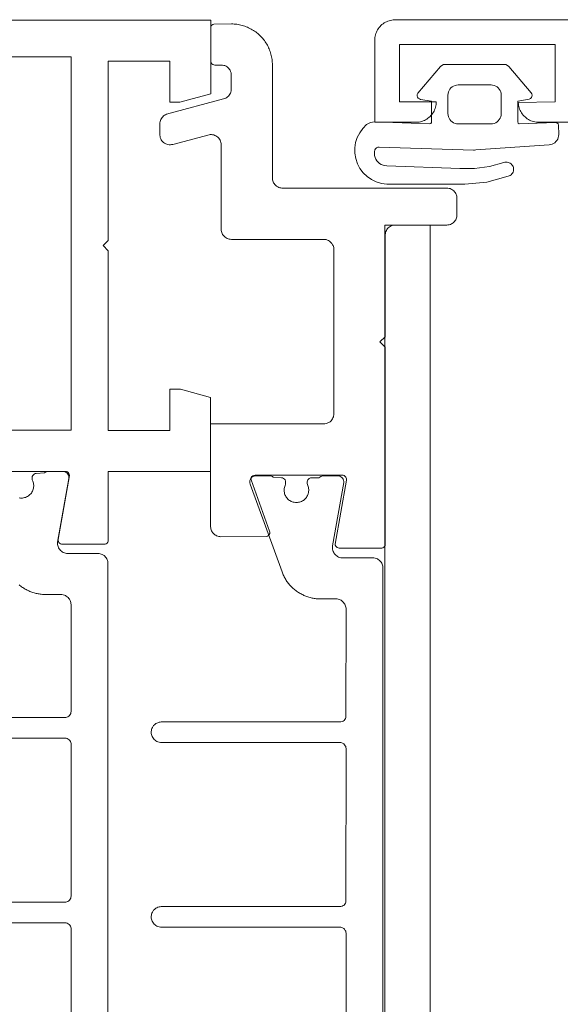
# Paper-space layout 'AD-02 DETAL MONTAŻU DRZWI' of a CAD drawing. Header units: millimetres. Extents: x 0 to 594, y 0 to 550.
# Tile 31 of 99: x 124 to 129, y 216 to 226. Entities that reach past the tile are written whole.
import ezdxf
from ezdxf.xclip import XClip

# ---------------------------------------------------------------- set-up
doc = ezdxf.new("R2010")
doc.units = ezdxf.units.MM
doc.header["$MEASUREMENT"] = 0
doc.header["$XCLIPFRAME"] = 0
doc.layers.add('A_stolarka_Nr_pióra__1', color=7, linetype='Continuous', lineweight=20)
doc.layers.add('A_stolarka_Nr_pióra__2', color=8, linetype='Continuous', lineweight=13)

# ---------------------------------------------------------------- blocks, each defined once
blk = doc.blocks.new('Rysunek_2_2', base_point=(-46914.5838, -27095.2))
at = {"layer": 'A_stolarka_Nr_pióra__1', "color": 7, "linetype": 'Continuous', "lineweight": 20, "ltscale": 0.2, "flags": 128}
for points in [[(123.4655, 221.254), (124.3247, 221.2549), (124.3351, 221.2535), (124.3447, 221.2496), (124.3529, 221.2433), (124.3593, 221.2351), (124.3633, 221.2256), (124.3648, 221.2153), (124.2554, 220.5912), (124.2549, 220.5808), (124.2572, 220.5707), (124.2619, 220.5615), (124.2689, 220.5538), (124.2776, 220.5482), (124.2874, 220.5449), (124.7038, 220.5443), (124.7144, 220.5457), (124.7242, 220.5498), (124.7325, 220.5564), (124.7389, 220.565), (124.7427, 220.575), (124.7428, 221.2548), (125.7419, 221.2547), (125.742, 221.9762), (125.4491, 222.0547), (125.3428, 222.0547), (125.3428, 221.6547), (124.7428, 221.6547), (124.7429, 223.4056), (124.6929, 223.4556), (124.7429, 223.5056), (124.743, 225.2547), (125.343, 225.2547), (125.343, 224.8547), (125.443, 224.8547), (125.743, 224.9351), (125.743, 225.6542), (114.543, 225.655)], [(123.4655, 221.254), (124.3247, 221.2549), (124.3351, 221.2535), (124.3447, 221.2496), (124.3529, 221.2433), (124.3593, 221.2351), (124.3633, 221.2256), (124.3648, 221.2153), (124.2554, 220.5912), (124.2549, 220.5808), (124.2572, 220.5707), (124.2619, 220.5615), (124.2689, 220.5538), (124.2776, 220.5482), (124.2874, 220.5449), (124.7038, 220.5443), (124.7144, 220.5457), (124.7242, 220.5498), (124.7325, 220.5564), (124.7389, 220.565), (124.7427, 220.575), (124.7428, 221.2548), (125.7419, 221.2547), (125.742, 221.9762), (125.4491, 222.0547), (125.3428, 222.0547), (125.3428, 221.6547), (124.7428, 221.6547), (124.7429, 223.4056), (124.6929, 223.4556), (124.7429, 223.5056), (124.743, 225.2547), (125.343, 225.2547), (125.343, 224.8547), (125.443, 224.8547), (125.743, 224.9351), (125.743, 225.6542), (114.543, 225.655)], [(129.3427, 224.6579), (128.9429, 224.6579), (128.9295, 224.6583), (128.9162, 224.6596), (128.9031, 224.6619), (128.89, 224.665), (128.8773, 224.6689), (128.8648, 224.6737), (128.8527, 224.6793), (128.8409, 224.6858), (128.8296, 224.693), (128.8189, 224.7009), (128.8087, 224.7095), (128.7991, 224.7188), (128.7902, 224.7287), (128.7819, 224.7392), (128.7742, 224.7502), (128.7675, 224.7617), (128.7615, 224.7737), (128.7562, 224.786), (128.7518, 224.7986), (128.7483, 224.8115), (128.7456, 224.8246), (128.7439, 224.8378), (128.743, 224.8512), (129.1027, 224.8579), (129.1027, 225.4178), (127.5827, 225.4178), (127.5827, 224.8579), (127.9427, 224.8579), (127.9422, 224.8445), (127.9409, 224.8312), (127.9387, 224.818), (127.9356, 224.805), (127.9317, 224.7922), (127.9268, 224.7798), (127.9212, 224.7676), (127.9148, 224.7559), (127.9075, 224.7447), (127.8996, 224.7339), (127.891, 224.7237), (127.8818, 224.7141), (127.8718, 224.7051), (127.8614, 224.6968), (127.8503, 224.6893), (127.8388, 224.6825), (127.8269, 224.6764), (127.8146, 224.6712), (127.802, 224.6668), (127.7891, 224.6633), (127.776, 224.6606), (127.7627, 224.6589), (127.7493, 224.658), (127.3427, 224.6579), (127.3427, 225.4573), (127.3432, 225.4706), (127.3445, 225.4839), (127.3467, 225.4971), (127.3498, 225.5101), (127.3537, 225.5229), (127.3585, 225.5354), (127.3642, 225.5475), (127.3706, 225.5592), (127.3778, 225.5705), (127.3858, 225.5812), (127.3944, 225.5914), (127.4036, 225.6011), (127.4136, 225.61), (127.4241, 225.6183), (127.4351, 225.6259), (127.4466, 225.6327), (127.4585, 225.6387), (127.4708, 225.6439), (127.4834, 225.6483), (127.4963, 225.6518), (127.5094, 225.6545), (127.5227, 225.6563), (127.536, 225.6572), (140.5412, 225.6581)], [(129.3427, 224.6579), (128.9429, 224.6579), (128.9295, 224.6583), (128.9162, 224.6596), (128.9031, 224.6619), (128.89, 224.665), (128.8773, 224.6689), (128.8648, 224.6737), (128.8527, 224.6793), (128.8409, 224.6858), (128.8296, 224.693), (128.8189, 224.7009), (128.8087, 224.7095), (128.7991, 224.7188), (128.7902, 224.7287), (128.7819, 224.7392), (128.7742, 224.7502), (128.7675, 224.7617), (128.7615, 224.7737), (128.7562, 224.786), (128.7518, 224.7986), (128.7483, 224.8115), (128.7456, 224.8246), (128.7439, 224.8378), (128.743, 224.8512), (129.1027, 224.8579), (129.1027, 225.4178), (127.5827, 225.4178), (127.5827, 224.8579), (127.9427, 224.8579), (127.9422, 224.8445), (127.9409, 224.8312), (127.9387, 224.818), (127.9356, 224.805), (127.9317, 224.7922), (127.9268, 224.7798), (127.9212, 224.7676), (127.9148, 224.7559), (127.9075, 224.7447), (127.8996, 224.7339), (127.891, 224.7237), (127.8818, 224.7141), (127.8718, 224.7051), (127.8614, 224.6968), (127.8503, 224.6893), (127.8388, 224.6825), (127.8269, 224.6764), (127.8146, 224.6712), (127.802, 224.6668), (127.7891, 224.6633), (127.776, 224.6606), (127.7627, 224.6589), (127.7493, 224.658), (127.3427, 224.6579), (127.3427, 225.4573), (127.3432, 225.4706), (127.3445, 225.4839), (127.3467, 225.4971), (127.3498, 225.5101), (127.3537, 225.5229), (127.3585, 225.5354), (127.3642, 225.5475), (127.3706, 225.5592), (127.3778, 225.5705), (127.3858, 225.5812), (127.3944, 225.5914), (127.4036, 225.6011), (127.4136, 225.61), (127.4241, 225.6183), (127.4351, 225.6259), (127.4466, 225.6327), (127.4585, 225.6387), (127.4708, 225.6439), (127.4834, 225.6483), (127.4963, 225.6518), (127.5094, 225.6545), (127.5227, 225.6563), (127.536, 225.6572), (140.5412, 225.6581)], [(124.7409, 215.3547), (124.7409, 220.3547), (124.7405, 220.3647), (124.7389, 220.3746), (124.7365, 220.3843), (124.733, 220.3937), (124.7286, 220.4027), (124.7234, 220.4113), (124.7173, 220.4192), (124.7105, 220.4266), (124.7029, 220.4332), (124.6919, 220.4407), (124.683, 220.4454), (124.6738, 220.4491), (124.6641, 220.452), (124.6542, 220.4538), (124.6409, 220.4547), (124.3487, 220.4547), (124.3375, 220.4553), (124.3265, 220.4572), (124.3158, 220.4602), (124.3055, 220.4644), (124.2957, 220.4698), (124.2867, 220.4762), (124.2783, 220.4836), (124.2708, 220.4918), (124.2644, 220.5009), (124.2589, 220.5106), (124.2545, 220.5208), (124.2514, 220.5315), (124.2493, 220.5425), (124.2487, 220.5536), (124.2492, 220.5647), (124.3581, 221.1843), (124.359, 221.1954), (124.3578, 221.2064), (124.3547, 221.2171), (124.3495, 221.227), (124.3427, 221.2357), (124.3344, 221.2431), (124.3248, 221.2488), (124.3144, 221.2527), (124.3034, 221.2545), (124.1617, 221.2547), (124.151, 221.2537), (124.1407, 221.2509), (124.131, 221.2462), (124.1223, 221.24), (124.0419, 221.2347), (124.0314, 221.2333), (124.0215, 221.2291), (124.0132, 221.2225), (124.0069, 221.2139), (124.0031, 221.204), (124.0019, 221.1823), (124.0032, 221.1724), (124.0077, 221.1607), (124.0113, 221.1511), (124.014, 221.1412), (124.0158, 221.1311), (124.0167, 221.1209), (124.0168, 221.1107), (124.016, 221.1005), (124.0145, 221.0904), (124.0119, 221.0804), (124.0086, 221.0707), (124.0044, 221.0614), (123.9994, 221.0524), (123.9938, 221.0439), (123.9874, 221.0359), (123.9804, 221.0284), (123.9727, 221.0216), (123.9645, 221.0155), (123.9558, 221.0101), (123.9466, 221.0055), (123.9371, 221.0016), (123.9274, 220.9986), (123.9173, 220.9964), (123.9072, 220.9951), (123.8969, 220.9947), (123.8867, 220.9951), (123.8765, 220.9964)], [(123.8742, 220.1492), (123.8822, 220.1426), (123.8904, 220.1362), (123.8987, 220.13), (123.9073, 220.1241), (123.9158, 220.1183), (123.9247, 220.1128), (123.9336, 220.1075), (123.9427, 220.1025), (123.952, 220.0977), (123.9613, 220.0931), (123.9707, 220.0888), (123.9803, 220.0847), (123.99, 220.0809), (123.9997, 220.0773), (124.0096, 220.074), (124.0196, 220.0709), (124.0295, 220.0681), (124.0397, 220.0656), (124.0497, 220.0633), (124.06, 220.0613), (124.0702, 220.0595), (124.0805, 220.0581), (124.0908, 220.0568), (124.1012, 220.0559), (124.1116, 220.0552), (124.122, 220.0548), (124.1324, 220.0547), (124.2809, 220.0547), (124.2909, 220.0542), (124.3041, 220.052), (124.3168, 220.048), (124.326, 220.0439), (124.3347, 220.039), (124.3429, 220.0332), (124.3528, 220.0242), (124.3594, 220.0167), (124.3653, 220.0085), (124.3716, 219.9968), (124.3754, 219.9875), (124.3782, 219.9779), (124.38, 219.968), (124.3809, 219.958), (124.3809, 218.9147), (124.3801, 218.9047), (124.3776, 218.895), (124.3726, 218.8841), (124.3667, 218.8759), (124.3581, 218.8676), (124.3497, 218.8621), (124.3387, 218.8574), (124.3289, 218.8552), (122.5809, 218.8547)], [(122.5809, 218.6547), (124.3209, 218.6547), (124.3328, 218.6535), (124.3425, 218.6507), (124.3533, 218.6453), (124.3626, 218.6378), (124.3693, 218.6303), (124.3753, 218.6199), (124.3788, 218.6105), (124.3806, 218.6007), (124.3809, 217.1147), (124.3801, 217.1047), (124.3776, 217.095), (124.3726, 217.0841), (124.3667, 217.0759), (124.3581, 217.0676), (124.3497, 217.0621), (124.3387, 217.0574), (124.3289, 217.0552), (122.5809, 217.0547)], [(122.5809, 216.8547), (124.3209, 216.8547), (124.3328, 216.8535), (124.3425, 216.8507), (124.3533, 216.8453), (124.3626, 216.8378), (124.3693, 216.8303), (124.3753, 216.8199), (124.3788, 216.8105), (124.3806, 216.8007), (124.3809, 215.7547)], [(124.7409, 215.3547), (124.7409, 220.3547), (124.7405, 220.3647), (124.7389, 220.3746), (124.7365, 220.3843), (124.733, 220.3937), (124.7286, 220.4027), (124.7234, 220.4113), (124.7173, 220.4192), (124.7105, 220.4266), (124.7029, 220.4332), (124.6919, 220.4407), (124.683, 220.4454), (124.6738, 220.4491), (124.6641, 220.452), (124.6542, 220.4538), (124.6409, 220.4547), (124.3487, 220.4547), (124.3375, 220.4553), (124.3265, 220.4572), (124.3158, 220.4602), (124.3055, 220.4644), (124.2957, 220.4698), (124.2867, 220.4762), (124.2783, 220.4836), (124.2708, 220.4918), (124.2644, 220.5009), (124.2589, 220.5106), (124.2545, 220.5208), (124.2514, 220.5315), (124.2493, 220.5425), (124.2487, 220.5536), (124.2492, 220.5647), (124.3581, 221.1843), (124.359, 221.1954), (124.3578, 221.2064), (124.3547, 221.2171), (124.3495, 221.227), (124.3427, 221.2357), (124.3344, 221.2431), (124.3248, 221.2488), (124.3144, 221.2527), (124.3034, 221.2545), (124.1617, 221.2547), (124.151, 221.2537), (124.1407, 221.2509), (124.131, 221.2462), (124.1223, 221.24), (124.0419, 221.2347), (124.0314, 221.2333), (124.0215, 221.2291), (124.0132, 221.2225), (124.0069, 221.2139), (124.0031, 221.204), (124.0019, 221.1823), (124.0032, 221.1724), (124.0077, 221.1607), (124.0113, 221.1511), (124.014, 221.1412), (124.0158, 221.1311), (124.0167, 221.1209), (124.0168, 221.1107), (124.016, 221.1005), (124.0145, 221.0904), (124.0119, 221.0804), (124.0086, 221.0707), (124.0044, 221.0614), (123.9994, 221.0524), (123.9938, 221.0439), (123.9874, 221.0359), (123.9804, 221.0284), (123.9727, 221.0216), (123.9645, 221.0155), (123.9558, 221.0101), (123.9466, 221.0055), (123.9371, 221.0016), (123.9274, 220.9986), (123.9173, 220.9964), (123.9072, 220.9951), (123.8969, 220.9947), (123.8867, 220.9951), (123.8765, 220.9964)], [(123.8742, 220.1492), (123.8822, 220.1426), (123.8904, 220.1362), (123.8987, 220.13), (123.9073, 220.1241), (123.9158, 220.1183), (123.9247, 220.1128), (123.9336, 220.1075), (123.9427, 220.1025), (123.952, 220.0977), (123.9613, 220.0931), (123.9707, 220.0888), (123.9803, 220.0847), (123.99, 220.0809), (123.9997, 220.0773), (124.0096, 220.074), (124.0196, 220.0709), (124.0295, 220.0681), (124.0397, 220.0656), (124.0497, 220.0633), (124.06, 220.0613), (124.0702, 220.0595), (124.0805, 220.0581), (124.0908, 220.0568), (124.1012, 220.0559), (124.1116, 220.0552), (124.122, 220.0548), (124.1324, 220.0547), (124.2809, 220.0547), (124.2909, 220.0542), (124.3041, 220.052), (124.3168, 220.048), (124.326, 220.0439), (124.3347, 220.039), (124.3429, 220.0332), (124.3528, 220.0242), (124.3594, 220.0167), (124.3653, 220.0085), (124.3716, 219.9968), (124.3754, 219.9875), (124.3782, 219.9779), (124.38, 219.968), (124.3809, 219.958), (124.3809, 218.9147), (124.3801, 218.9047), (124.3776, 218.895), (124.3726, 218.8841), (124.3667, 218.8759), (124.3581, 218.8676), (124.3497, 218.8621), (124.3387, 218.8574), (124.3289, 218.8552), (122.5809, 218.8547)], [(122.5809, 218.6547), (124.3209, 218.6547), (124.3328, 218.6535), (124.3425, 218.6507), (124.3533, 218.6453), (124.3626, 218.6378), (124.3693, 218.6303), (124.3753, 218.6199), (124.3788, 218.6105), (124.3806, 218.6007), (124.3809, 217.1147), (124.3801, 217.1047), (124.3776, 217.095), (124.3726, 217.0841), (124.3667, 217.0759), (124.3581, 217.0676), (124.3497, 217.0621), (124.3387, 217.0574), (124.3289, 217.0552), (122.5809, 217.0547)], [(122.5809, 216.8547), (124.3209, 216.8547), (124.3328, 216.8535), (124.3425, 216.8507), (124.3533, 216.8453), (124.3626, 216.8378), (124.3693, 216.8303), (124.3753, 216.8199), (124.3788, 216.8105), (124.3806, 216.8007), (124.3809, 215.7547)], [(127.063, 215.7116), (127.063, 216.7516), (127.0621, 216.7616), (127.0597, 216.7713), (127.0556, 216.7804), (127.0488, 216.7903), (127.0417, 216.7974), (127.0335, 216.8032), (127.0227, 216.8083), (127.0109, 216.8111), (125.263, 216.8116), (125.2529, 216.8121), (125.2398, 216.8143), (125.2271, 216.8183), (125.2179, 216.8224), (125.2092, 216.8273), (125.201, 216.8331), (125.1911, 216.8421), (125.1845, 216.8496), (125.177, 216.8606), (125.1723, 216.8695), (125.1685, 216.8788), (125.1657, 216.8884), (125.1639, 216.8983), (125.163, 216.9083), (125.1632, 216.9183), (125.1644, 216.9282), (125.1665, 216.938), (125.1696, 216.9476), (125.1737, 216.9567), (125.1787, 216.9654), (125.1866, 216.9762), (125.1935, 216.9835), (125.201, 216.9901), (125.2092, 216.9959), (125.2179, 217.0009), (125.2271, 217.0049), (125.2398, 217.0089), (125.2496, 217.0107), (125.2597, 217.0116), (127.0029, 217.0116), (127.013, 217.0124), (127.0245, 217.0156), (127.0353, 217.021), (127.0433, 217.0271), (127.0501, 217.0344), (127.0566, 217.0445), (127.0603, 217.0538), (127.0624, 217.0636), (127.063, 218.5516), (127.0621, 218.5616), (127.0597, 218.5713), (127.0556, 218.5804), (127.0488, 218.5903), (127.0417, 218.5974), (127.0335, 218.6032), (127.0227, 218.6083), (127.0109, 218.6111), (125.263, 218.6116), (125.2529, 218.6121), (125.2398, 218.6143), (125.2271, 218.6183), (125.2179, 218.6224), (125.2092, 218.6273), (125.201, 218.6331), (125.1911, 218.6421), (125.1845, 218.6496), (125.177, 218.6606), (125.1723, 218.6695), (125.1685, 218.6788), (125.1657, 218.6884), (125.1639, 218.6983), (125.163, 218.7083), (125.1632, 218.7183), (125.1644, 218.7282), (125.1665, 218.738), (125.1696, 218.7476), (125.1737, 218.7567), (125.1787, 218.7654), (125.1866, 218.7762), (125.1935, 218.7835), (125.201, 218.7901), (125.2092, 218.7959), (125.2179, 218.8009), (125.2271, 218.8049), (125.2398, 218.8089), (125.2496, 218.8107), (125.2597, 218.8116), (127.0029, 218.8116), (127.013, 218.8124), (127.0245, 218.8156), (127.0353, 218.821), (127.0433, 218.8271), (127.0501, 218.8344), (127.0566, 218.8445), (127.0603, 218.8538), (127.0624, 218.8636), (127.063, 219.9116), (127.0625, 219.9216), (127.0609, 219.9315), (127.0585, 219.9412), (127.0551, 219.9507), (127.0507, 219.9597), (127.0454, 219.9682), (127.0394, 219.9762), (127.0325, 219.9835), (127.0249, 219.9901), (127.014, 219.9976), (127.0051, 220.0023), (126.9958, 220.0061), (126.9861, 220.0089), (126.9763, 220.0107), (126.963, 220.0116), (126.8145, 220.0116), (126.804, 220.0117), (126.7937, 220.0122), (126.7832, 220.0128), (126.7729, 220.0138), (126.7626, 220.015), (126.7523, 220.0165), (126.742, 220.0182), (126.7318, 220.0202), (126.7217, 220.0225), (126.7116, 220.0251), (126.7016, 220.0278), (126.6916, 220.0309), (126.6818, 220.0342), (126.6721, 220.0378), (126.6624, 220.0416), (126.6528, 220.0457), (126.6434, 220.05), (126.634, 220.0546), (126.6248, 220.0594), (126.6157, 220.0645), (126.6067, 220.0697), (126.598, 220.0753), (126.5893, 220.081), (126.5808, 220.087), (126.5724, 220.0931), (126.5642, 220.0995), (126.5562, 220.1062), (126.5483, 220.113), (126.5406, 220.12), (126.5331, 220.1272), (126.5259, 220.1346), (126.5188, 220.1422), (126.5118, 220.15), (126.5052, 220.1579), (126.4986, 220.166), (126.4924, 220.1743), (126.4863, 220.1828), (126.4805, 220.1914), (126.4749, 220.2002), (126.4695, 220.209), (126.4644, 220.2181), (126.4595, 220.2272), (126.4548, 220.2365), (126.4503, 220.2459), (126.4462, 220.2555), (126.4422, 220.2651), (126.4386, 220.2748), (126.1269, 221.1311), (126.1238, 221.1429), (126.1233, 221.1552), (126.1253, 221.1673), (126.1297, 221.1787), (126.1363, 221.189), (126.1448, 221.1977), (126.155, 221.2045), (126.1663, 221.2092), (126.1783, 221.2114), (126.3143, 221.2116), (126.3249, 221.2106), (126.3353, 221.2078), (126.3449, 221.2032), (126.3536, 221.1969), (126.434, 221.1916), (126.4445, 221.1902), (126.4544, 221.186), (126.4627, 221.1794), (126.4691, 221.1708), (126.4729, 221.1609), (126.4739, 221.1392), (126.4727, 221.129), (126.4682, 221.1177), (126.4647, 221.108), (126.4619, 221.0981), (126.4601, 221.0881), (126.4591, 221.0779), (126.4591, 221.0676), (126.4598, 221.0574), (126.4614, 221.0473), (126.464, 221.0373), (126.4673, 221.0277), (126.4715, 221.0183), (126.4764, 221.0093), (126.4821, 221.0008), (126.4885, 220.9928), (126.4955, 220.9854), (126.5032, 220.9786), (126.5114, 220.9724), (126.5201, 220.967), (126.5293, 220.9624), (126.5388, 220.9585), (126.5485, 220.9555), (126.5586, 220.9534), (126.5688, 220.9521), (126.579, 220.9516), (126.5892, 220.9521), (126.5994, 220.9534), (126.6094, 220.9555), (126.6192, 220.9585), (126.6287, 220.9624), (126.6378, 220.967), (126.6465, 220.9724), (126.6547, 220.9786), (126.6624, 220.9854), (126.6694, 220.9928), (126.6759, 221.0008), (126.6816, 221.0093), (126.6864, 221.0183), (126.6906, 221.0277), (126.694, 221.0373), (126.6965, 221.0473), (126.6982, 221.0574), (126.6989, 221.0676), (126.6988, 221.0779), (126.6979, 221.0881), (126.696, 221.0981), (126.6933, 221.108), (126.6898, 221.1177), (126.6858, 221.1272), (126.684, 221.137), (126.684, 221.1516), (126.6854, 221.1622), (126.6896, 221.172), (126.6962, 221.1804), (126.7048, 221.1867), (126.7147, 221.1905), (126.7989, 221.1916), (126.8068, 221.1989), (126.8158, 221.2047), (126.8257, 221.2089), (126.8362, 221.2111), (126.9811, 221.2116), (126.9921, 221.2106), (127.0028, 221.2075), (127.0128, 221.2025), (127.0216, 221.1958), (127.0291, 221.1876), (127.0349, 221.1781), (127.0389, 221.1677), (127.0408, 221.1567), (127.0407, 221.1456), (126.9322, 220.529), (126.9309, 220.5179), (126.9308, 220.5068), (126.9319, 220.4957), (126.9343, 220.4848), (126.9379, 220.4743), (126.9426, 220.4642), (126.9484, 220.4547), (126.9553, 220.4459), (126.9631, 220.4379), (126.9717, 220.4309), (126.981, 220.4248), (126.9909, 220.4198), (127.0014, 220.416), (127.0122, 220.4133), (127.0233, 220.4119), (127.323, 220.4116), (127.333, 220.4111), (127.3462, 220.4089), (127.3589, 220.4049), (127.3681, 220.4009), (127.3768, 220.3959), (127.385, 220.3901), (127.3925, 220.3835), (127.3993, 220.3762), (127.4054, 220.3682), (127.4107, 220.3597), (127.415, 220.3507), (127.4185, 220.3412), (127.421, 220.3315), (127.4225, 220.3216), (127.423, 220.3116), (127.423, 215.3116)], [(127.063, 215.7116), (127.063, 216.7516), (127.0621, 216.7616), (127.0597, 216.7713), (127.0556, 216.7804), (127.0488, 216.7903), (127.0417, 216.7974), (127.0335, 216.8032), (127.0227, 216.8083), (127.0109, 216.8111), (125.263, 216.8116), (125.2529, 216.8121), (125.2398, 216.8143), (125.2271, 216.8183), (125.2179, 216.8224), (125.2092, 216.8273), (125.201, 216.8331), (125.1911, 216.8421), (125.1845, 216.8496), (125.177, 216.8606), (125.1723, 216.8695), (125.1685, 216.8788), (125.1657, 216.8884), (125.1639, 216.8983), (125.163, 216.9083), (125.1632, 216.9183), (125.1644, 216.9282), (125.1665, 216.938), (125.1696, 216.9476), (125.1737, 216.9567), (125.1787, 216.9654), (125.1866, 216.9762), (125.1935, 216.9835), (125.201, 216.9901), (125.2092, 216.9959), (125.2179, 217.0009), (125.2271, 217.0049), (125.2398, 217.0089), (125.2496, 217.0107), (125.2597, 217.0116), (127.0029, 217.0116), (127.013, 217.0124), (127.0245, 217.0156), (127.0353, 217.021), (127.0433, 217.0271), (127.0501, 217.0344), (127.0566, 217.0445), (127.0603, 217.0538), (127.0624, 217.0636), (127.063, 218.5516), (127.0621, 218.5616), (127.0597, 218.5713), (127.0556, 218.5804), (127.0488, 218.5903), (127.0417, 218.5974), (127.0335, 218.6032), (127.0227, 218.6083), (127.0109, 218.6111), (125.263, 218.6116), (125.2529, 218.6121), (125.2398, 218.6143), (125.2271, 218.6183), (125.2179, 218.6224), (125.2092, 218.6273), (125.201, 218.6331), (125.1911, 218.6421), (125.1845, 218.6496), (125.177, 218.6606), (125.1723, 218.6695), (125.1685, 218.6788), (125.1657, 218.6884), (125.1639, 218.6983), (125.163, 218.7083), (125.1632, 218.7183), (125.1644, 218.7282), (125.1665, 218.738), (125.1696, 218.7476), (125.1737, 218.7567), (125.1787, 218.7654), (125.1866, 218.7762), (125.1935, 218.7835), (125.201, 218.7901), (125.2092, 218.7959), (125.2179, 218.8009), (125.2271, 218.8049), (125.2398, 218.8089), (125.2496, 218.8107), (125.2597, 218.8116), (127.0029, 218.8116), (127.013, 218.8124), (127.0245, 218.8156), (127.0353, 218.821), (127.0433, 218.8271), (127.0501, 218.8344), (127.0566, 218.8445), (127.0603, 218.8538), (127.0624, 218.8636), (127.063, 219.9116), (127.0625, 219.9216), (127.0609, 219.9315), (127.0585, 219.9412), (127.0551, 219.9507), (127.0507, 219.9597), (127.0454, 219.9682), (127.0394, 219.9762), (127.0325, 219.9835), (127.0249, 219.9901), (127.014, 219.9976), (127.0051, 220.0023), (126.9958, 220.0061), (126.9861, 220.0089), (126.9763, 220.0107), (126.963, 220.0116), (126.8145, 220.0116), (126.804, 220.0117), (126.7937, 220.0122), (126.7832, 220.0128), (126.7729, 220.0138), (126.7626, 220.015), (126.7523, 220.0165), (126.742, 220.0182), (126.7318, 220.0202), (126.7217, 220.0225), (126.7116, 220.0251), (126.7016, 220.0278), (126.6916, 220.0309), (126.6818, 220.0342), (126.6721, 220.0378), (126.6624, 220.0416), (126.6528, 220.0457), (126.6434, 220.05), (126.634, 220.0546), (126.6248, 220.0594), (126.6157, 220.0645), (126.6067, 220.0697), (126.598, 220.0753), (126.5893, 220.081), (126.5808, 220.087), (126.5724, 220.0931), (126.5642, 220.0995), (126.5562, 220.1062), (126.5483, 220.113), (126.5406, 220.12), (126.5331, 220.1272), (126.5259, 220.1346), (126.5188, 220.1422), (126.5118, 220.15), (126.5052, 220.1579), (126.4986, 220.166), (126.4924, 220.1743), (126.4863, 220.1828), (126.4805, 220.1914), (126.4749, 220.2002), (126.4695, 220.209), (126.4644, 220.2181), (126.4595, 220.2272), (126.4548, 220.2365), (126.4503, 220.2459), (126.4462, 220.2555), (126.4422, 220.2651), (126.4386, 220.2748), (126.1269, 221.1311), (126.1238, 221.1429), (126.1233, 221.1552), (126.1253, 221.1673), (126.1297, 221.1787), (126.1363, 221.189), (126.1448, 221.1977), (126.155, 221.2045), (126.1663, 221.2092), (126.1783, 221.2114), (126.3143, 221.2116), (126.3249, 221.2106), (126.3353, 221.2078), (126.3449, 221.2032), (126.3536, 221.1969), (126.434, 221.1916), (126.4445, 221.1902), (126.4544, 221.186), (126.4627, 221.1794), (126.4691, 221.1708), (126.4729, 221.1609), (126.4739, 221.1392), (126.4727, 221.129), (126.4682, 221.1177), (126.4647, 221.108), (126.4619, 221.0981), (126.4601, 221.0881), (126.4591, 221.0779), (126.4591, 221.0676), (126.4598, 221.0574), (126.4614, 221.0473), (126.464, 221.0373), (126.4673, 221.0277), (126.4715, 221.0183), (126.4764, 221.0093), (126.4821, 221.0008), (126.4885, 220.9928), (126.4955, 220.9854), (126.5032, 220.9786), (126.5114, 220.9724), (126.5201, 220.967), (126.5293, 220.9624), (126.5388, 220.9585), (126.5485, 220.9555), (126.5586, 220.9534), (126.5688, 220.9521), (126.579, 220.9516), (126.5892, 220.9521), (126.5994, 220.9534), (126.6094, 220.9555), (126.6192, 220.9585), (126.6287, 220.9624), (126.6378, 220.967), (126.6465, 220.9724), (126.6547, 220.9786), (126.6624, 220.9854), (126.6694, 220.9928), (126.6759, 221.0008), (126.6816, 221.0093), (126.6864, 221.0183), (126.6906, 221.0277), (126.694, 221.0373), (126.6965, 221.0473), (126.6982, 221.0574), (126.6989, 221.0676), (126.6988, 221.0779), (126.6979, 221.0881), (126.696, 221.0981), (126.6933, 221.108), (126.6898, 221.1177), (126.6858, 221.1272), (126.684, 221.137), (126.684, 221.1516), (126.6854, 221.1622), (126.6896, 221.172), (126.6962, 221.1804), (126.7048, 221.1867), (126.7147, 221.1905), (126.7989, 221.1916), (126.8068, 221.1989), (126.8158, 221.2047), (126.8257, 221.2089), (126.8362, 221.2111), (126.9811, 221.2116), (126.9921, 221.2106), (127.0028, 221.2075), (127.0128, 221.2025), (127.0216, 221.1958), (127.0291, 221.1876), (127.0349, 221.1781), (127.0389, 221.1677), (127.0408, 221.1567), (127.0407, 221.1456), (126.9322, 220.529), (126.9309, 220.5179), (126.9308, 220.5068), (126.9319, 220.4957), (126.9343, 220.4848), (126.9379, 220.4743), (126.9426, 220.4642), (126.9484, 220.4547), (126.9553, 220.4459), (126.9631, 220.4379), (126.9717, 220.4309), (126.981, 220.4248), (126.9909, 220.4198), (127.0014, 220.416), (127.0122, 220.4133), (127.0233, 220.4119), (127.323, 220.4116), (127.333, 220.4111), (127.3462, 220.4089), (127.3589, 220.4049), (127.3681, 220.4009), (127.3768, 220.3959), (127.385, 220.3901), (127.3925, 220.3835), (127.3993, 220.3762), (127.4054, 220.3682), (127.4107, 220.3597), (127.415, 220.3507), (127.4185, 220.3412), (127.421, 220.3315), (127.4225, 220.3216), (127.423, 220.3116), (127.423, 215.3116)]]:
    blk.add_lwpolyline(points, dxfattribs=at)
for points in [[(125.2466, 224.6423), (125.2473, 224.6534), (125.2491, 224.6644), (125.2522, 224.6751), (125.2564, 224.6854), (125.2617, 224.6952), (125.2682, 224.7043), (125.2755, 224.7127), (125.2838, 224.7201), (125.2929, 224.7266), (125.3025, 224.7321), (125.3128, 224.7364), (125.8692, 224.8858), (125.8797, 224.8893), (125.8899, 224.8939), (125.8993, 224.8997), (125.9082, 224.9064), (125.9163, 224.9141), (125.9234, 224.9226), (125.9296, 224.9319), (125.9347, 224.9418), (125.9386, 224.9523), (125.9413, 224.963), (125.9429, 224.9741), (125.9433, 225.1164), (125.9427, 225.1298), (125.941, 225.1396), (125.9373, 225.1524), (125.9319, 225.1646), (125.9268, 225.1732), (125.9187, 225.1837), (125.9116, 225.1908), (125.9039, 225.1972), (125.8927, 225.2044), (125.8807, 225.21), (125.8711, 225.2131), (125.858, 225.2157), (125.8447, 225.2164), (125.7833, 225.2164), (125.7727, 225.2179), (125.7629, 225.222), (125.7545, 225.2286), (125.7482, 225.2372), (125.7443, 225.2472), (125.7433, 225.5764), (125.7447, 225.587), (125.7488, 225.5968), (125.7555, 225.6052), (125.7641, 225.6115), (125.774, 225.6153), (125.9447, 225.6164), (125.9581, 225.6162), (125.9715, 225.6155), (125.9848, 225.6144), (125.9981, 225.6129), (126.0112, 225.6109), (126.0244, 225.6084), (126.0375, 225.6055), (126.0504, 225.6022), (126.0633, 225.5985), (126.076, 225.5943), (126.0885, 225.5897), (126.1009, 225.5847), (126.1131, 225.5793), (126.1251, 225.5735), (126.137, 225.5672), (126.1485, 225.5606), (126.16, 225.5536), (126.1711, 225.5462), (126.182, 225.5385), (126.1927, 225.5304), (126.203, 225.5219), (126.2131, 225.5131), (126.2229, 225.504), (126.2322, 225.4945), (126.2414, 225.4848), (126.2502, 225.4747), (126.2587, 225.4643), (126.2668, 225.4537), (126.2745, 225.4428), (126.2819, 225.4317), (126.2889, 225.4203), (126.2955, 225.4087), (126.3018, 225.3968), (126.3076, 225.3848), (126.313, 225.3726), (126.318, 225.3602), (126.3226, 225.3476), (126.3268, 225.335), (126.3306, 225.3221), (126.3339, 225.3092), (126.3367, 225.2961), (126.3392, 225.283), (126.3412, 225.2698), (126.3428, 225.2565), (126.3439, 225.2432), (126.3445, 225.2298), (126.3447, 225.2164), (126.3447, 224.1164), (126.3452, 224.1064), (126.3468, 224.0965), (126.3492, 224.0868), (126.3526, 224.0774), (126.357, 224.0684), (126.3623, 224.0598), (126.3684, 224.0519), (126.3752, 224.0446), (126.3855, 224.0359), (126.3967, 224.0288), (126.4088, 224.0231), (126.4184, 224.02), (126.4281, 224.0178), (126.4381, 224.0167), (128.0447, 224.0164), (128.0548, 224.0159), (128.0679, 224.0137), (128.0775, 224.0109), (128.0868, 224.0071), (128.0957, 224.0025), (128.1041, 223.997), (128.1143, 223.9883), (128.1211, 223.981), (128.1272, 223.973), (128.1324, 223.9645), (128.1368, 223.9555), (128.1402, 223.9461), (128.1428, 223.9364), (128.1442, 223.9265), (128.1447, 223.9164), (128.1447, 223.7564), (128.1442, 223.7464), (128.1428, 223.7365), (128.1402, 223.7268), (128.1368, 223.7174), (128.1324, 223.7084), (128.1272, 223.6998), (128.1211, 223.6919), (128.1143, 223.6846), (128.1067, 223.678), (128.0985, 223.6721), (128.0899, 223.6672), (128.0807, 223.6631), (128.0679, 223.6592), (128.0548, 223.657), (128.0447, 223.6564), (127.5447, 223.6564), (127.5315, 223.6555), (127.5216, 223.6537), (127.5119, 223.6509), (127.5026, 223.6471), (127.4938, 223.6425), (127.4828, 223.6349), (127.4752, 223.6283), (127.4684, 223.621), (127.4623, 223.613), (127.457, 223.6045), (127.4515, 223.5924), (127.4483, 223.5829), (127.4462, 223.5731), (127.445, 223.5631), (127.4449, 222.568), (127.3934, 222.5164), (127.4449, 222.4649), (127.4452, 220.5535), (127.4457, 220.5431), (127.4435, 220.533), (127.4388, 220.5237), (127.4318, 220.5161), (127.4232, 220.5104), (127.4133, 220.5072), (126.9969, 220.5065), (126.9865, 220.5079), (126.977, 220.5118), (126.9688, 220.5181), (126.9624, 220.5262), (126.9583, 220.5358), (126.9568, 220.5461), (127.0662, 221.1702), (127.0667, 221.1805), (127.0645, 221.1907), (127.0597, 221.1999), (127.0527, 221.2076), (127.0441, 221.2132), (127.0342, 221.2164), (126.1756, 221.2171), (126.1643, 221.2155), (126.1539, 221.2108), (126.1453, 221.2033), (126.1392, 221.1937), (126.1359, 221.1828), (126.136, 221.1714), (126.317, 220.6718), (126.3193, 220.6607), (126.3184, 220.6493), (126.3143, 220.6387), (126.3074, 220.6296), (126.2983, 220.6228), (126.2875, 220.619), (125.8428, 220.6181), (125.8327, 220.6186), (125.8228, 220.62), (125.813, 220.6225), (125.8005, 220.6272), (125.7916, 220.6319), (125.7832, 220.6374), (125.7754, 220.6437), (125.7682, 220.6508), (125.7618, 220.6586), (125.7563, 220.667), (125.7516, 220.6759), (125.7478, 220.6852), (125.7449, 220.6949), (125.7431, 220.7047), (125.7423, 220.7148), (125.7422, 221.7177), (126.8448, 221.7177), (126.8549, 221.7182), (126.868, 221.7204), (126.8776, 221.7232), (126.8869, 221.727), (126.8958, 221.7316), (126.9068, 221.7392), (126.9167, 221.7482), (126.9233, 221.7557), (126.9309, 221.7667), (126.9356, 221.7756), (126.9393, 221.7849), (126.9421, 221.7945), (126.944, 221.8044), (126.9447, 221.8143), (126.9447, 223.4164), (126.9442, 223.4265), (126.9428, 223.4364), (126.9402, 223.4461), (126.9368, 223.4555), (126.9324, 223.4645), (126.9253, 223.4758), (126.919, 223.4835), (126.9118, 223.4906), (126.9014, 223.4989), (126.8928, 223.5041), (126.8807, 223.5098), (126.868, 223.5137), (126.8581, 223.5155), (126.8447, 223.5164), (125.9447, 223.5164), (125.9315, 223.5173), (125.9216, 223.5192), (125.9119, 223.522), (125.9026, 223.5257), (125.8938, 223.5304), (125.8827, 223.538), (125.8729, 223.5469), (125.8662, 223.5545), (125.8587, 223.5655), (125.854, 223.5743), (125.8503, 223.5836), (125.8475, 223.5933), (125.8456, 223.6031), (125.8448, 223.6131), (125.8447, 224.4384), (125.8441, 224.4501), (125.842, 224.4616), (125.8387, 224.4728), (125.834, 224.4835), (125.8281, 224.4936), (125.8211, 224.503), (125.8131, 224.5114), (125.8041, 224.5189), (125.7942, 224.5253), (125.7838, 224.5305), (125.7728, 224.5344), (125.7613, 224.537), (125.7497, 224.5383), (125.7381, 224.5382), (125.7265, 224.5367), (125.3725, 224.4422), (125.361, 224.4398), (125.3494, 224.4388), (125.3377, 224.4392), (125.3262, 224.4409), (125.3149, 224.444), (125.304, 224.4483), (125.2938, 224.4539), (125.2842, 224.4607), (125.2755, 224.4685), (125.2678, 224.4773), (125.2611, 224.4869), (125.2557, 224.4972), (125.2515, 224.5081), (125.2485, 224.5194), (125.247, 224.531)], [(125.2466, 224.6423), (125.2473, 224.6534), (125.2491, 224.6644), (125.2522, 224.6751), (125.2564, 224.6854), (125.2617, 224.6952), (125.2682, 224.7043), (125.2755, 224.7127), (125.2838, 224.7201), (125.2929, 224.7266), (125.3025, 224.7321), (125.3128, 224.7364), (125.8692, 224.8858), (125.8797, 224.8893), (125.8899, 224.8939), (125.8993, 224.8997), (125.9082, 224.9064), (125.9163, 224.9141), (125.9234, 224.9226), (125.9296, 224.9319), (125.9347, 224.9418), (125.9386, 224.9523), (125.9413, 224.963), (125.9429, 224.9741), (125.9433, 225.1164), (125.9427, 225.1298), (125.941, 225.1396), (125.9373, 225.1524), (125.9319, 225.1646), (125.9268, 225.1732), (125.9187, 225.1837), (125.9116, 225.1908), (125.9039, 225.1972), (125.8927, 225.2044), (125.8807, 225.21), (125.8711, 225.2131), (125.858, 225.2157), (125.8447, 225.2164), (125.7833, 225.2164), (125.7727, 225.2179), (125.7629, 225.222), (125.7545, 225.2286), (125.7482, 225.2372), (125.7443, 225.2472), (125.7433, 225.5764), (125.7447, 225.587), (125.7488, 225.5968), (125.7555, 225.6052), (125.7641, 225.6115), (125.774, 225.6153), (125.9447, 225.6164), (125.9581, 225.6162), (125.9715, 225.6155), (125.9848, 225.6144), (125.9981, 225.6129), (126.0112, 225.6109), (126.0244, 225.6084), (126.0375, 225.6055), (126.0504, 225.6022), (126.0633, 225.5985), (126.076, 225.5943), (126.0885, 225.5897), (126.1009, 225.5847), (126.1131, 225.5793), (126.1251, 225.5735), (126.137, 225.5672), (126.1485, 225.5606), (126.16, 225.5536), (126.1711, 225.5462), (126.182, 225.5385), (126.1927, 225.5304), (126.203, 225.5219), (126.2131, 225.5131), (126.2229, 225.504), (126.2322, 225.4945), (126.2414, 225.4848), (126.2502, 225.4747), (126.2587, 225.4643), (126.2668, 225.4537), (126.2745, 225.4428), (126.2819, 225.4317), (126.2889, 225.4203), (126.2955, 225.4087), (126.3018, 225.3968), (126.3076, 225.3848), (126.313, 225.3726), (126.318, 225.3602), (126.3226, 225.3476), (126.3268, 225.335), (126.3306, 225.3221), (126.3339, 225.3092), (126.3367, 225.2961), (126.3392, 225.283), (126.3412, 225.2698), (126.3428, 225.2565), (126.3439, 225.2432), (126.3445, 225.2298), (126.3447, 225.2164), (126.3447, 224.1164), (126.3452, 224.1064), (126.3468, 224.0965), (126.3492, 224.0868), (126.3526, 224.0774), (126.357, 224.0684), (126.3623, 224.0598), (126.3684, 224.0519), (126.3752, 224.0446), (126.3855, 224.0359), (126.3967, 224.0288), (126.4088, 224.0231), (126.4184, 224.02), (126.4281, 224.0178), (126.4381, 224.0167), (128.0447, 224.0164), (128.0548, 224.0159), (128.0679, 224.0137), (128.0775, 224.0109), (128.0868, 224.0071), (128.0957, 224.0025), (128.1041, 223.997), (128.1143, 223.9883), (128.1211, 223.981), (128.1272, 223.973), (128.1324, 223.9645), (128.1368, 223.9555), (128.1402, 223.9461), (128.1428, 223.9364), (128.1442, 223.9265), (128.1447, 223.9164), (128.1447, 223.7564), (128.1442, 223.7464), (128.1428, 223.7365), (128.1402, 223.7268), (128.1368, 223.7174), (128.1324, 223.7084), (128.1272, 223.6998), (128.1211, 223.6919), (128.1143, 223.6846), (128.1067, 223.678), (128.0985, 223.6721), (128.0899, 223.6672), (128.0807, 223.6631), (128.0679, 223.6592), (128.0548, 223.657), (128.0447, 223.6564), (127.5447, 223.6564), (127.5315, 223.6555), (127.5216, 223.6537), (127.5119, 223.6509), (127.5026, 223.6471), (127.4938, 223.6425), (127.4828, 223.6349), (127.4752, 223.6283), (127.4684, 223.621), (127.4623, 223.613), (127.457, 223.6045), (127.4515, 223.5924), (127.4483, 223.5829), (127.4462, 223.5731), (127.445, 223.5631), (127.4449, 222.568), (127.3934, 222.5164), (127.4449, 222.4649), (127.4452, 220.5535), (127.4457, 220.5431), (127.4435, 220.533), (127.4388, 220.5237), (127.4318, 220.5161), (127.4232, 220.5104), (127.4133, 220.5072), (126.9969, 220.5065), (126.9865, 220.5079), (126.977, 220.5118), (126.9688, 220.5181), (126.9624, 220.5262), (126.9583, 220.5358), (126.9568, 220.5461), (127.0662, 221.1702), (127.0667, 221.1805), (127.0645, 221.1907), (127.0597, 221.1999), (127.0527, 221.2076), (127.0441, 221.2132), (127.0342, 221.2164), (126.1756, 221.2171), (126.1643, 221.2155), (126.1539, 221.2108), (126.1453, 221.2033), (126.1392, 221.1937), (126.1359, 221.1828), (126.136, 221.1714), (126.317, 220.6718), (126.3193, 220.6607), (126.3184, 220.6493), (126.3143, 220.6387), (126.3074, 220.6296), (126.2983, 220.6228), (126.2875, 220.619), (125.8428, 220.6181), (125.8327, 220.6186), (125.8228, 220.62), (125.813, 220.6225), (125.8005, 220.6272), (125.7916, 220.6319), (125.7832, 220.6374), (125.7754, 220.6437), (125.7682, 220.6508), (125.7618, 220.6586), (125.7563, 220.667), (125.7516, 220.6759), (125.7478, 220.6852), (125.7449, 220.6949), (125.7431, 220.7047), (125.7423, 220.7148), (125.7422, 221.7177), (126.8448, 221.7177), (126.8549, 221.7182), (126.868, 221.7204), (126.8776, 221.7232), (126.8869, 221.727), (126.8958, 221.7316), (126.9068, 221.7392), (126.9167, 221.7482), (126.9233, 221.7557), (126.9309, 221.7667), (126.9356, 221.7756), (126.9393, 221.7849), (126.9421, 221.7945), (126.944, 221.8044), (126.9447, 221.8143), (126.9447, 223.4164), (126.9442, 223.4265), (126.9428, 223.4364), (126.9402, 223.4461), (126.9368, 223.4555), (126.9324, 223.4645), (126.9253, 223.4758), (126.919, 223.4835), (126.9118, 223.4906), (126.9014, 223.4989), (126.8928, 223.5041), (126.8807, 223.5098), (126.868, 223.5137), (126.8581, 223.5155), (126.8447, 223.5164), (125.9447, 223.5164), (125.9315, 223.5173), (125.9216, 223.5192), (125.9119, 223.522), (125.9026, 223.5257), (125.8938, 223.5304), (125.8827, 223.538), (125.8729, 223.5469), (125.8662, 223.5545), (125.8587, 223.5655), (125.854, 223.5743), (125.8503, 223.5836), (125.8475, 223.5933), (125.8456, 223.6031), (125.8448, 223.6131), (125.8447, 224.4384), (125.8441, 224.4501), (125.842, 224.4616), (125.8387, 224.4728), (125.834, 224.4835), (125.8281, 224.4936), (125.8211, 224.503), (125.8131, 224.5114), (125.8041, 224.5189), (125.7942, 224.5253), (125.7838, 224.5305), (125.7728, 224.5344), (125.7613, 224.537), (125.7497, 224.5383), (125.7381, 224.5382), (125.7265, 224.5367), (125.3725, 224.4422), (125.361, 224.4398), (125.3494, 224.4388), (125.3377, 224.4392), (125.3262, 224.4409), (125.3149, 224.444), (125.304, 224.4483), (125.2938, 224.4539), (125.2842, 224.4607), (125.2755, 224.4685), (125.2678, 224.4773), (125.2611, 224.4869), (125.2557, 224.4972), (125.2515, 224.5081), (125.2485, 224.5194), (125.247, 224.531)], [(124.3827, 221.6554), (124.3827, 225.2954), (115.9028, 225.2954), (115.9028, 221.6554)], [(124.3827, 221.6554), (124.3827, 225.2954), (115.9028, 225.2954), (115.9028, 221.6554)], [(127.8826, 223.6564), (127.4418, 223.6564), (127.4418, 212.0558), (127.8826, 212.0558)], [(127.8826, 223.6564), (127.4418, 223.6564), (127.4418, 212.0558), (127.8826, 212.0558)]]:
    blk.add_lwpolyline(points, close=True, dxfattribs=at)
at = {"layer": 'A_stolarka_Nr_pióra__2', "color": 8, "linetype": 'Continuous', "lineweight": 13, "ltscale": 0.2, "flags": 128}
for points in [[(127.8969, 224.6626), (127.8969, 224.8624), (127.7899, 224.8813), (127.7778, 224.8857), (127.7677, 224.8934), (127.7605, 224.9042), (127.7571, 224.9167), (127.7579, 224.9294), (127.7627, 224.9414), (127.9836, 225.2015), (127.9967, 225.2128), (128.0123, 225.22), (128.0294, 225.2225), (128.6046, 225.2225), (128.6215, 225.22), (128.6372, 225.2128), (128.6502, 225.2015), (128.8673, 224.9467), (128.8741, 224.9356), (128.8769, 224.9231), (128.8757, 224.9103), (128.8703, 224.8986), (128.8616, 224.8891), (128.8502, 224.8829), (128.7369, 224.8624), (128.7369, 224.6626), (128.7408, 224.6504), (128.7514, 224.6433), (129.1059, 224.6546), (129.1199, 224.6516), (129.131, 224.6427), (129.1366, 224.6296), (129.137, 224.5375), (129.1358, 224.5226), (129.1326, 224.5081), (129.127, 224.494), (129.1195, 224.481), (129.1101, 224.4693), (129.099, 224.4592), (129.0867, 224.4508), (129.0731, 224.4442), (129.0588, 224.4401), (129.0439, 224.4379), (128.3274, 224.3878), (128.3169, 224.3872), (128.3066, 224.3874), (127.3847, 224.4164), (127.3718, 224.4146), (127.36, 224.4088), (127.3507, 224.3995), (127.3451, 224.3878), (127.3411, 224.3697), (127.3401, 224.351), (127.3419, 224.3327), (127.3467, 224.3146), (127.3541, 224.2977), (127.364, 224.282), (127.3761, 224.2679), (127.3905, 224.2561), (127.4064, 224.2464), (127.4235, 224.2394), (127.4416, 224.2352), (127.46, 224.2337), (128.1713, 224.2074), (128.3173, 224.2066), (128.4619, 224.2259), (128.6024, 224.2649), (128.6128, 224.2679), (128.6233, 224.2693), (128.6343, 224.2689), (128.6448, 224.2669), (128.6549, 224.2635), (128.6645, 224.2583), (128.673, 224.252), (128.6806, 224.2442), (128.687, 224.2354), (128.6917, 224.2257), (128.6951, 224.2156), (128.6967, 224.2048), (128.6967, 224.1941), (128.6951, 224.1833), (128.6919, 224.1732), (128.6872, 224.1635), (128.681, 224.1547), (128.6734, 224.147), (128.6649, 224.1404), (128.6553, 224.1352), (128.6452, 224.1316), (128.436, 224.0734), (128.2199, 224.0537), (127.46, 224.0537), (127.4081, 224.0609), (127.358, 224.0762), (127.3109, 224.099), (127.268, 224.1291), (127.2302, 224.1656), (127.1988, 224.2076), (127.1745, 224.2539), (127.1576, 224.3037), (127.1488, 224.3554), (127.1484, 224.4078), (127.1562, 224.4598), (127.1721, 224.5097), (127.1958, 224.5564), (127.2264, 224.5989), (127.2634, 224.6361), (127.2809, 224.6475), (127.3, 224.6554), (127.3203, 224.6602), (127.3409, 224.6612), (127.8762, 224.6425), (127.8884, 224.6461), (127.8959, 224.6562)], [(127.8969, 224.6626), (127.8969, 224.8624), (127.7899, 224.8813), (127.7778, 224.8857), (127.7677, 224.8934), (127.7605, 224.9042), (127.7571, 224.9167), (127.7579, 224.9294), (127.7627, 224.9414), (127.9836, 225.2015), (127.9967, 225.2128), (128.0123, 225.22), (128.0294, 225.2225), (128.6046, 225.2225), (128.6215, 225.22), (128.6372, 225.2128), (128.6502, 225.2015), (128.8673, 224.9467), (128.8741, 224.9356), (128.8769, 224.9231), (128.8757, 224.9103), (128.8703, 224.8986), (128.8616, 224.8891), (128.8502, 224.8829), (128.7369, 224.8624), (128.7369, 224.6626), (128.7408, 224.6504), (128.7514, 224.6433), (129.1059, 224.6546), (129.1199, 224.6516), (129.131, 224.6427), (129.1366, 224.6296), (129.137, 224.5375), (129.1358, 224.5226), (129.1326, 224.5081), (129.127, 224.494), (129.1195, 224.481), (129.1101, 224.4693), (129.099, 224.4592), (129.0867, 224.4508), (129.0731, 224.4442), (129.0588, 224.4401), (129.0439, 224.4379), (128.3274, 224.3878), (128.3169, 224.3872), (128.3066, 224.3874), (127.3847, 224.4164), (127.3718, 224.4146), (127.36, 224.4088), (127.3507, 224.3995), (127.3451, 224.3878), (127.3411, 224.3697), (127.3401, 224.351), (127.3419, 224.3327), (127.3467, 224.3146), (127.3541, 224.2977), (127.364, 224.282), (127.3761, 224.2679), (127.3905, 224.2561), (127.4064, 224.2464), (127.4235, 224.2394), (127.4416, 224.2352), (127.46, 224.2337), (128.1713, 224.2074), (128.3173, 224.2066), (128.4619, 224.2259), (128.6024, 224.2649), (128.6128, 224.2679), (128.6233, 224.2693), (128.6343, 224.2689), (128.6448, 224.2669), (128.6549, 224.2635), (128.6645, 224.2583), (128.673, 224.252), (128.6806, 224.2442), (128.687, 224.2354), (128.6917, 224.2257), (128.6951, 224.2156), (128.6967, 224.2048), (128.6967, 224.1941), (128.6951, 224.1833), (128.6919, 224.1732), (128.6872, 224.1635), (128.681, 224.1547), (128.6734, 224.147), (128.6649, 224.1404), (128.6553, 224.1352), (128.6452, 224.1316), (128.436, 224.0734), (128.2199, 224.0537), (127.46, 224.0537), (127.4081, 224.0609), (127.358, 224.0762), (127.3109, 224.099), (127.268, 224.1291), (127.2302, 224.1656), (127.1988, 224.2076), (127.1745, 224.2539), (127.1576, 224.3037), (127.1488, 224.3554), (127.1484, 224.4078), (127.1562, 224.4598), (127.1721, 224.5097), (127.1958, 224.5564), (127.2264, 224.5989), (127.2634, 224.6361), (127.2809, 224.6475), (127.3, 224.6554), (127.3203, 224.6602), (127.3409, 224.6612), (127.8762, 224.6425), (127.8884, 224.6461), (127.8959, 224.6562)], [(128.057, 224.7425), (128.057, 224.9225), (128.0582, 224.9382), (128.0618, 224.9533), (128.0679, 224.9678), (128.0761, 224.9813), (128.0862, 224.9933), (128.0982, 225.0034), (128.1115, 225.0116), (128.126, 225.0175), (128.1413, 225.0213), (128.157, 225.0225), (128.477, 225.0225), (128.4927, 225.0213), (128.5078, 225.0175), (128.5223, 225.0116), (128.5358, 225.0034), (128.5478, 224.9933), (128.5579, 224.9813), (128.5661, 224.9678), (128.572, 224.9533), (128.5758, 224.9382), (128.577, 224.9225), (128.577, 224.7425), (128.5758, 224.7268), (128.572, 224.7115), (128.5661, 224.6972), (128.5579, 224.6837), (128.5478, 224.6717), (128.5358, 224.6616), (128.5223, 224.6534), (128.5078, 224.6475), (128.4927, 224.6437), (128.477, 224.6425), (128.157, 224.6425), (128.1413, 224.6437), (128.126, 224.6475), (128.1115, 224.6534), (128.0982, 224.6616), (128.0862, 224.6717), (128.0761, 224.6837), (128.0679, 224.6972), (128.0618, 224.7115), (128.0582, 224.7268)], [(128.057, 224.7425), (128.057, 224.9225), (128.0582, 224.9382), (128.0618, 224.9533), (128.0679, 224.9678), (128.0761, 224.9813), (128.0862, 224.9933), (128.0982, 225.0034), (128.1115, 225.0116), (128.126, 225.0175), (128.1413, 225.0213), (128.157, 225.0225), (128.477, 225.0225), (128.4927, 225.0213), (128.5078, 225.0175), (128.5223, 225.0116), (128.5358, 225.0034), (128.5478, 224.9933), (128.5579, 224.9813), (128.5661, 224.9678), (128.572, 224.9533), (128.5758, 224.9382), (128.577, 224.9225), (128.577, 224.7425), (128.5758, 224.7268), (128.572, 224.7115), (128.5661, 224.6972), (128.5579, 224.6837), (128.5478, 224.6717), (128.5358, 224.6616), (128.5223, 224.6534), (128.5078, 224.6475), (128.4927, 224.6437), (128.477, 224.6425), (128.157, 224.6425), (128.1413, 224.6437), (128.126, 224.6475), (128.1115, 224.6534), (128.0982, 224.6616), (128.0862, 224.6717), (128.0761, 224.6837), (128.0679, 224.6972), (128.0618, 224.7115), (128.0582, 224.7268)]]:
    blk.add_lwpolyline(points, close=True, dxfattribs=at)

psp = doc.layouts.new('AD-02 DETAL MONTAŻU DRZWI')

# ---------------------------------------------------------------- block references
at = {"color": 37, "linetype": 'Continuous', "lineweight": 5, "true_color": 0x656532}
ref = psp.add_blockref('Rysunek_2_2', (-46914.5838, -27095.2), dxfattribs=at)
XClip(ref).set_block_clipping_path([(33.2101829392, 4.9001792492), (292.97782874, 254.0652997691)])

doc.saveas('drawing.dxf')
